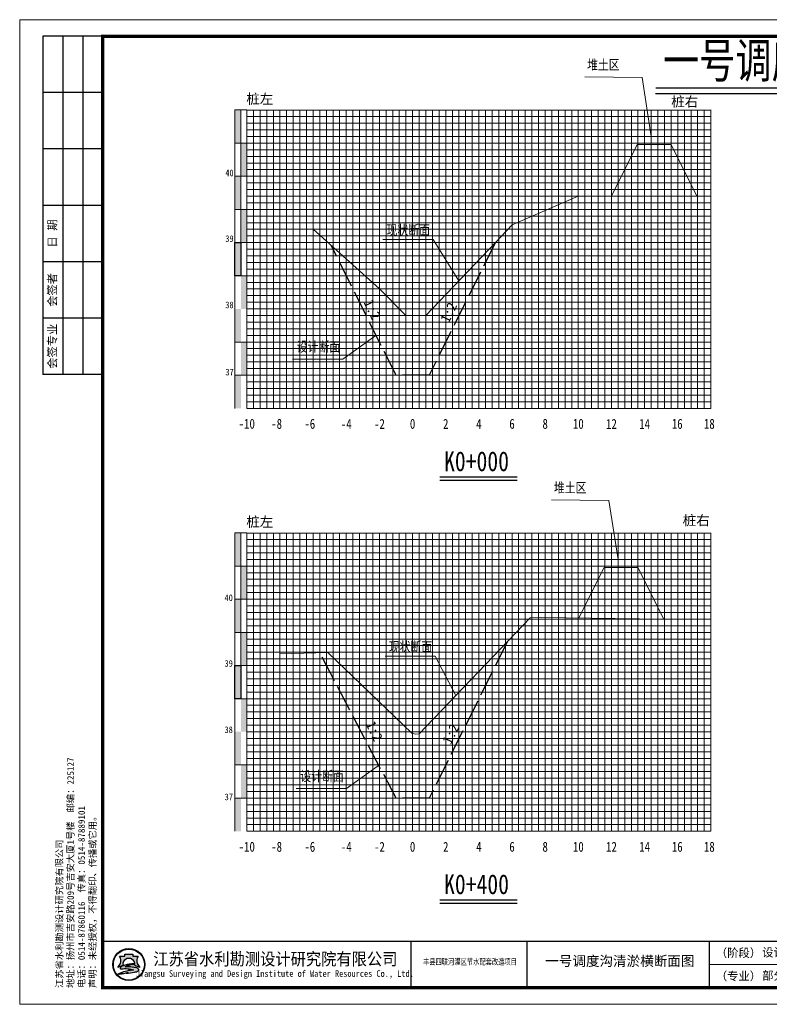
# Model space of a CAD drawing. Header units: millimetres. Extents: x -1851 to 142262423, y -629789 to 22327943.
# Tile 41 of 69: x 35561 to 35787, y 5522 to 5819. Entities that reach past the tile are written whole.
import ezdxf
from ezdxf.enums import TextEntityAlignment as Align

# ---------------------------------------------------------------- set-up
doc = ezdxf.new("R2010")
doc.units = ezdxf.units.MM
doc.linetypes.add('4415', pattern=[5, 4, -1])
for name, color, linetype, lineweight in [('0.13文字', 3, 'Continuous', 13), ('2', 61, 'Continuous', 30), ('3', 8, 'Continuous', 5), ('dmx', 7, 'Continuous', 15)]:
    doc.layers.add(name, color=color, linetype=linetype, lineweight=lineweight)
doc.layers.add('DIMTEX', color=7, linetype='Continuous')
doc.layers.add('断面', color=7, linetype='Continuous')
doc.styles.add('LYJFS', font='times.ttf', dxfattribs={"width": 0.7})
doc.styles.add('STYLE2', font='txt', dxfattribs={"width": 0.8})
doc.styles.add('仿宋', font='FangSong_GB2312.ttf')
doc.styles.add('仿宋体', font='FangSong_GB2312.ttf', dxfattribs={"width": 0.8})
doc.styles.add('宋体', font='txt', dxfattribs={"height": 3.5})
doc.styles.add('等线体', font='simhei.ttf')

# ---------------------------------------------------------------- blocks, each defined once
blk = doc.blocks.new('tk')
h = blk.add_hatch(color=152)
h.dxf.hatch_style = 1
h.paths.add_polyline_path([(6876.364125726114, 854.2295714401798, 1), (6866.686434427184, 854.2295714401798, 1)])
h.paths.add_polyline_path([(6876.201261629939, 854.2295714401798, 1), (6866.84929852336, 854.2295714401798, 1)], flags=16)
h = blk.add_hatch(color=152)
h.dxf.hatch_style = 1
edge = h.paths.add_edge_path()
edge.add_arc((6873.407199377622, 851.8047045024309), 1.461698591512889, 43.31770961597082, 70.37003522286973)
edge.add_arc((6872.0275850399, 847.9366998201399), 5.568375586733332, 70.37003522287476, 84.52854590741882)
edge.add_arc((6871.440752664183, 841.8102204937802), 11.72289597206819, 84.5285459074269, 95.17746754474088)
edge.add_arc((6871.582339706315, 852.1014277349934), 1.831337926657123, 111.7965680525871, 130.9174013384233, ccw=False)
edge.add_arc((6873.47809212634, 847.3608850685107), 6.936886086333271, 98.84274785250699, 111.79656805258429, ccw=False)
edge.add_arc((6874.544451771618, 840.506451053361), 13.873772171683, 95.21036804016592, 98.84274785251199, ccw=False)
edge.add_ellipse((6871.525280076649, 854.5219636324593), major_axis=(-1.773815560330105, 0), ratio=0.8776980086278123, start_angle=172.6538623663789, end_angle=176.9129867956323)
edge.add_arc((6873.117644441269, 844.1909795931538), 10.24870363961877, 88.99992913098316, 98.52267106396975)
edge.add_arc((6872.724314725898, 846.8157053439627), 7.594670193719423, 98.5226710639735, 116.8491039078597)
edge.add_arc((6869.849912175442, 852.4939579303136), 1.230336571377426, 116.8491039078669, 139.2900683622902)
edge.add_arc((6869.065436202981, 853.1689503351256), 0.1954369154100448, 139.2900683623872, 263.050638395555)
edge.add_arc((6869.248585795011, 854.6715617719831), 1.70916902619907, 263.0506383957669, 272.136251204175)
edge.add_arc((6870.416233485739, 823.3689317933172), 29.61523112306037, 88.46268833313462, 92.13625120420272, ccw=False)
edge.add_arc((6871.07395213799, 847.876297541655), 5.099041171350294, 68.07113774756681, 88.46268833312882, ccw=False)
edge.add_arc((6875.183614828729, 831.3122526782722), 21.4080615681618, 95.91294384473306, 98.79521578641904)
edge.add_arc((6873.816328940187, 840.1492628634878), 12.46590188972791, 98.79521578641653, 117.8496747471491)
edge.add_arc((6932.315236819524, 613.7362839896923), 245.9934265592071, 104.7703900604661, 105.15790668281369, ccw=False)
edge.add_line((6869.600177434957, 851.6009245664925), (6868.796656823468, 851.2750728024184))
edge.add_arc((6890.157828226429, 754.105500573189), 99.48982566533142, 100.90627282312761, 102.39834375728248, ccw=False)
edge.add_line((6871.334059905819, 851.7983414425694), (6870.72346251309, 851.6097564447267))
edge.add_arc((6868.414090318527, 880.2016823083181), 28.68503833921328, 274.6177604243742, 279.6944367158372)
edge.add_arc((6872.474319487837, 856.4344682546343), 4.573507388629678, 279.694436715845, 287.6119267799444)
edge.add_arc((6873.358587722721, 853.648913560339), 1.650966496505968, 287.6119267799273, 311.5140981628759)
edge.add_arc((6874.270477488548, 852.6187205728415), 0.2751610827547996, 311.5140981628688, 403.3177096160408)
edge = h.paths.add_edge_path()
edge.add_arc((6875.946394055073, 855.3665725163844), 2.066422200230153, 138.9741968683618, 204.1180883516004, ccw=False)
edge.add_line((6874.387456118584, 856.7229696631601), (6872.690352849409, 856.7229696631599))
edge.add_line((6872.69035284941, 856.7229696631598), (6872.69035284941, 857.3096342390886))
edge.add_line((6872.69035284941, 857.3096342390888), (6870.360207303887, 857.3096342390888))
edge.add_line((6870.360207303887, 857.3096342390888), (6870.360207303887, 856.7229696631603))
edge.add_line((6870.360207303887, 856.7229696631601), (6868.663104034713, 856.7229696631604))
edge.add_arc((6867.104166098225, 855.3665725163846), 2.066422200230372, -24.118088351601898, 41.0258031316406, ccw=False)
edge.add_arc((6865.567634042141, 856.05447875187), 3.749914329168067, 314.34412131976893, 335.8819116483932, ccw=False)
edge.add_arc((6867.522236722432, 856.4070458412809), 3.106664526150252, 282.3877277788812, 290.1465811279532)
edge.add_arc((6864.457993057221, 864.7594382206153), 12.00340818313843, 290.1465811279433, 296.6495194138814)
edge.add_ellipse((6871.525280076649, 854.5219636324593), major_axis=(-1.773815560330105, 0), ratio=0.8776980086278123, start_angle=176.9129867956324, end_angle=378.37473811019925, ccw=False)
edge.add_ellipse((6871.525280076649, 854.5219636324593), major_axis=(-1.773815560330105, 0), ratio=0.8776980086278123, start_angle=172.653862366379, end_angle=176.9129867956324, ccw=False)
edge.add_ellipse((6871.525280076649, 854.5219636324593), major_axis=(-1.773815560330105, 0), ratio=0.8776980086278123, start_angle=161.6252618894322, end_angle=172.653862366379, ccw=False)
edge.add_arc((6878.592567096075, 864.759438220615), 12.00340818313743, 243.3504805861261, 249.853418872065)
edge.add_arc((6875.528323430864, 856.4070458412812), 3.106664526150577, 249.8534188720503, 257.61227222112)
edge.add_arc((6877.482926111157, 856.05447875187), 3.74991432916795, 204.1180883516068, 225.6558786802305, ccw=False)
at = {"lineweight": 0}
for p, q in [((6838.597780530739, 842.2295714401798), (6838.597780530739, 1139.229571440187)), ((6838.597780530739, 1139.229571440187), (7258.597780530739, 1139.229571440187)), ((7258.597780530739, 1139.229571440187), (7258.597780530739, 842.2295714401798)), ((7253.597780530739, 854.2295714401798), (7046.597780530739, 854.2295714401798)), ((7258.597780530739, 842.2295714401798), (6838.597780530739, 842.2295714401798))]:
    blk.add_line(p, q, dxfattribs=at)
for p, q in [((6863.597780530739, 1134.229571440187), (6845.597780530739, 1134.229571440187)), ((6845.597780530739, 1134.229571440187), (6845.597780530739, 1032.229571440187)), ((6851.597780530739, 1134.229571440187), (6851.597780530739, 1032.229571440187)), ((6857.597780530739, 1134.229571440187), (6857.597780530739, 1032.229571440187)), ((6863.597780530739, 1117.229571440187), (6845.597780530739, 1117.229571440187)), ((6863.597780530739, 1100.229571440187), (6845.597780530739, 1100.229571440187)), ((6863.597780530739, 1083.229571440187), (6845.597780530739, 1083.229571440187)), ((6863.597780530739, 1066.229571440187), (6845.597780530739, 1066.229571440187)), ((6863.597780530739, 1049.229571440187), (6845.597780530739, 1049.229571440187)), ((6863.597780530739, 1032.229571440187), (6845.597780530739, 1032.229571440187)), ((6956.597780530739, 861.2295714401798), (6956.597780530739, 847.2295714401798)), ((6991.597780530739, 861.2295714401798), (6991.597780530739, 847.2295714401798)), ((7046.597780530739, 861.2295714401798), (7046.597780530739, 847.2295714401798)), ((7072.597780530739, 861.2295714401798), (7072.597780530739, 847.2295714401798)), ((7091.597780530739, 861.2295714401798), (7091.597780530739, 847.2295714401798)), ((7110.597780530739, 861.2295714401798), (7110.597780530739, 847.2295714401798)), ((7129.597780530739, 861.2295714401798), (7129.597780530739, 847.2295714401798)), ((7148.597780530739, 861.2295714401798), (7148.597780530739, 847.2295714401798)), ((7167.597780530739, 861.2295714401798), (7167.597780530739, 847.2295714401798)), ((7186.597780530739, 861.2295714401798), (7186.597780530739, 847.2295714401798)), ((7204.597780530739, 861.2295714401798), (7204.597780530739, 847.2295714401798)), ((7221.597780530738, 854.2295714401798), (7221.597780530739, 847.2295714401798))]:
    blk.add_line(p, q)
at = {"lineweight": 0, "const_width": 1}
blk.add_lwpolyline([(6863.597780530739, 1134.229571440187), (7253.597780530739, 1134.229571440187), (7253.597780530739, 847.2295714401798), (6863.597780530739, 847.2295714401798)], close=True, dxfattribs=at)
at = {"lineweight": 0, "const_width": 0.4}
blk.add_lwpolyline([(7253.597780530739, 861.2295714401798), (6863.597780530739, 861.2295714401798)], dxfattribs=at)
at = {"color": 152}
for points in [[(6869.8419023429, 854.0311891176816, -0.02838203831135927), (6868.592243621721, 853.4904639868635, -0.03386732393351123), (6868.188697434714, 853.3727099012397, 0.09425397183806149), (6868.990200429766, 854.5221939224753, 0.2921547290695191), (6868.663104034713, 856.7229696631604), (6870.360207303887, 856.7229696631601), (6870.360207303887, 857.3096342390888), (6872.69035284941, 857.3096342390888), (6872.69035284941, 856.7229696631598), (6874.387456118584, 856.7229696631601, 0.29215472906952), (6874.06035972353, 854.5221939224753, 0.09425397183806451), (6874.861862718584, 853.3727099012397, -0.03386732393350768), (6874.458316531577, 853.4904639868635, -0.02838203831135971), (6873.208657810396, 854.0311891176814)], [(6873.296521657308, 854.4381220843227, 0.04157472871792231), (6871.598778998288, 854.3265098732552, 0.08013502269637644), (6869.294240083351, 853.5916630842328, 0.09823132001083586), (6868.917290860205, 853.2964201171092, 0.599439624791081), (6869.041789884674, 852.9749492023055, 0.03966424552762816), (6869.312296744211, 852.9635806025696, -0.01603031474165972), (6871.210748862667, 852.9735033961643, -0.08921046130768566), (6872.978215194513, 852.6064141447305, 0.01257694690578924), (6871.910251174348, 852.4685801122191, 0.08333285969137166), (6867.992840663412, 851.171317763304, -0.001690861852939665), (6869.600177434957, 851.6009245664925), (6868.796656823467, 851.275072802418, -0.006510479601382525), (6871.334059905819, 851.7983414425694), (6870.72346251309, 851.6097564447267, 0.02215480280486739), (6873.244469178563, 851.9262713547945, 0.03456031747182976), (6873.858117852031, 852.0753316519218, 0.1046726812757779), (6874.452855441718, 852.4126819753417, 0.4234638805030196), (6874.470673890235, 852.8074929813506, 0.1185893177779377), (6873.898248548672, 853.1814519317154, 0.06185687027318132), (6872.558528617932, 853.479704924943, 0.04649815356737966), (6870.382867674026, 853.4852866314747, -0.08362449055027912), (6870.902341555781, 853.8018397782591, -0.05658197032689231), (6872.411732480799, 854.2153190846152, -0.01585057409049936), (6873.284535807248, 854.3228965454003)]]:
    blk.add_lwpolyline(points, format="xyb", dxfattribs=at)
for radius in [4.838845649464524, 4.675981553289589]:
    blk.add_circle((6871.525280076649, 854.2295714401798), radius, dxfattribs=at)
blk.add_arc((6873.478092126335, 847.3608850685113), 6.936886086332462, 98.84274785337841, 111.7965680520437, dxfattribs=at)
for start_param, end_param in [(2.820892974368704, 6.603884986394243), (3.013378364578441, 3.087714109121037)]:
    blk.add_ellipse((6871.525280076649, 854.5219636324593), major_axis=(-1.773815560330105, 0), ratio=0.8776980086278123, start_param=start_param, end_param=end_param, dxfattribs=at)
at = {"style": '宋体'}
for s, height, width, p in [('江苏省水利勘测设计研究院有限公司', 3.75, 0.9, (6915.725099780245, 855.9804173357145)), ('丰县四联河灌区节水配套改造项目', 1.8, 0.75, (6974.43168055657, 855.1042281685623)), ('Jiangsu Surveying and Design Institute of Water Resources Co., Ltd.', 2, 0.8, (6915.552971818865, 851.2429752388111))]:
    blk.add_text(s, height=height, dxfattribs=dict(at, width=width)).set_placement(p, align=Align.MIDDLE)
at = {"style": 'LYJFS'}
for s, p in [('（阶段）', (7055.431710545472, 857.7295714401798)), ('（专业）', (7055.431710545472, 850.7295714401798))]:
    blk.add_text(s, height=2.5, dxfattribs=at).set_placement(p, align=Align.MIDDLE_CENTER)
at = {"style": '仿宋'}
blk.add_text('2018.01', height=2.5, dxfattribs=at).set_placement((7195.597780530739, 850.7295714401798), align=Align.MIDDLE)
at = {"rotation": 90}
for s, insert, char_height, attachment_point, style in [('日 期', (6848.597780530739, 1074.729571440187), 2.5, 5, '宋体'), ('会签者', (6848.597780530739, 1057.729571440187), 2.5, 5, '宋体'), ('会签专业', (6848.597780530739, 1040.729571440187), 2.5, 5, '宋体'), ('江苏省水利勘测设计研究院有限公司\\P地址：扬州市吉安路209号吉安大厦1号楼  邮编：225127\\P电话：0514-87860116  传真：0514-87889101\\P声明：未经授权，不得翻印、传播或它用。', (6861.892912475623, 847.1478961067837), 2, 7, '仿宋')]:
    blk.add_mtext(s, dxfattribs=dict(at, insert=insert, char_height=char_height, attachment_point=attachment_point, style=style))
at = {"char_height": 2.5, "attachment_point": 5, "style": '宋体'}
for s, insert in [('设计', (7065.999934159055, 857.7295714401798)), ('批 准', (7082.097780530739, 857.7295714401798)), ('核 定', (7101.035280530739, 857.701793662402)), ('审 查', (7120.028336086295, 857.702857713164)), ('校 核', (7139.063058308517, 857.7728530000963)), ('设 计', (7158.070002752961, 857.8229020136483)), ('制 图', (7177.014447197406, 857.7074956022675)), ('日 期', (7195.597780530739, 857.7295714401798)), ('甲级设计证书编号A132012666', (7229.097780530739, 857.7295714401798)), ('部分', (7065.999934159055, 850.7295714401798)), ('图 号', (7213.097780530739, 850.7295714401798))]:
    blk.add_mtext(s, dxfattribs=dict(at, insert=insert))

msp = doc.modelspace()

# ---------------------------------------------------------------- hatches: boundary and pattern name
at = {"linetype": 'Continuous'}
for points in [[(35625.80106367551, 5791.796308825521), (35627.60106367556, 5791.796308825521), (35627.60106367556, 5781.796308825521), (35625.80106367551, 5781.796308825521)], [(35627.60106367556, 5781.796308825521), (35629.40106367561, 5781.796308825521), (35629.40106367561, 5771.796308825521), (35627.60106367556, 5771.796308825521)], [(35625.80106367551, 5771.796308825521), (35627.60106367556, 5771.796308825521), (35627.60106367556, 5761.796308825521), (35625.80106367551, 5761.796308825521)], [(35627.60106367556, 5761.796308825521), (35629.40106367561, 5761.796308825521), (35629.40106367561, 5751.796308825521), (35627.60106367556, 5751.796308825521)], [(35625.80106367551, 5751.796308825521), (35627.60106367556, 5751.796308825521), (35627.60106367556, 5741.796308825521), (35625.80106367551, 5741.796308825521)], [(35627.60106367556, 5741.796308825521), (35629.40106367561, 5741.796308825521), (35629.40106367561, 5731.796308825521), (35627.60106367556, 5731.796308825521)], [(35625.80106367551, 5731.796308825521), (35627.60106367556, 5731.796308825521), (35627.60106367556, 5721.796308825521), (35625.80106367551, 5721.796308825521)], [(35627.60742442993, 5721.821033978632), (35629.40742442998, 5721.821033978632), (35629.40742442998, 5711.821033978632), (35627.60742442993, 5711.821033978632)], [(35625.80106367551, 5711.792244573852), (35627.60106367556, 5711.792244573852), (35627.60106367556, 5701.792244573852), (35625.80106367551, 5701.792244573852)], [(35625.80106367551, 5664.216308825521), (35627.60106367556, 5664.216308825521), (35627.60106367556, 5654.216308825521), (35625.80106367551, 5654.216308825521)], [(35627.60106367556, 5654.216308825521), (35629.40106367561, 5654.216308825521), (35629.40106367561, 5644.216308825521), (35627.60106367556, 5644.216308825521)], [(35625.80106367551, 5644.216308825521), (35627.60106367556, 5644.216308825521), (35627.60106367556, 5634.216308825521), (35625.80106367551, 5634.216308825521)], [(35627.60106367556, 5634.216308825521), (35629.40106367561, 5634.216308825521), (35629.40106367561, 5624.216308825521), (35627.60106367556, 5624.216308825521)], [(35625.80106367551, 5624.216308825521), (35627.60106367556, 5624.216308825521), (35627.60106367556, 5614.216308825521), (35625.80106367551, 5614.216308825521)], [(35627.60106367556, 5614.216308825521), (35629.40106367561, 5614.216308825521), (35629.40106367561, 5604.216308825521), (35627.60106367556, 5604.216308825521)], [(35625.80106367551, 5604.216308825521), (35627.60106367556, 5604.216308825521), (35627.60106367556, 5594.216308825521), (35625.80106367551, 5594.216308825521)], [(35627.60742442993, 5594.241033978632), (35629.40742442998, 5594.241033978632), (35629.40742442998, 5584.241033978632), (35627.60742442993, 5584.241033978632)], [(35625.80106367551, 5584.212244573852), (35627.60106367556, 5584.212244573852), (35627.60106367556, 5574.212244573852), (35625.80106367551, 5574.212244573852)]]:
    msp.add_hatch(color=7, dxfattribs=at).paths.add_polyline_path(points)

# ---------------------------------------------------------------- linework, layer by layer
at = {"linetype": 'Continuous', "lineweight": 20, "flags": 128}
for points in [[(35751.40106367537, 5783.796308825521), (35748.61585341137, 5801.611140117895), (35731.34432808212, 5801.783947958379)], [(35693.40106367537, 5740.272499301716), (35685.56679776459, 5752.747648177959), (35670.41540808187, 5752.721335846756)], [(35668.30743464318, 5723.729745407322), (35658.37697209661, 5716.669910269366), (35643.22558241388, 5716.643597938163)], [(35741.40106367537, 5656.216308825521), (35738.61585341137, 5674.031140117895), (35721.34432808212, 5674.203947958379)], [(35692.40106367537, 5615.216308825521), (35686.26329857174, 5627.037450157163), (35671.11190888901, 5627.01113782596)], [(35669.40106367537, 5594.216308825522), (35659.4706011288, 5587.156473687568), (35644.31921144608, 5587.130161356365)]]:
    msp.add_lwpolyline(points, dxfattribs=at)
at = {"linetype": 'Continuous', "flags": 128}
for points in [[(35625.80106367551, 5751.796308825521), (35627.60106367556, 5751.796308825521), (35627.60106367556, 5741.796308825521), (35625.80106367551, 5741.796308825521)], [(35625.80106367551, 5624.216308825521), (35627.60106367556, 5624.216308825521), (35627.60106367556, 5614.216308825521), (35625.80106367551, 5614.216308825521)]]:
    msp.add_lwpolyline(points, close=True, dxfattribs=at)
at = {"color": 1, "linetype": '4415', "lineweight": 30, "ltscale": 2}
for points in [[(35704.40106367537, 5751.796308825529), (35684.40106367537, 5711.796308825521), (35674.40106367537, 5711.796308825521), (35654.85560912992, 5750.887217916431)], [(35707.98259453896, 5631.379370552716), (35684.40106367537, 5584.216308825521), (35674.40106367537, 5584.216308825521), (35651.40106367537, 5628.052787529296)]]:
    msp.add_lwpolyline(points, dxfattribs=at)
at = {"layer": '2', "color": 7, "lineweight": 15}
for points in [[(35629.40106367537, 5791.730208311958), (35769.40106367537, 5791.730208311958)], [(35639.40106367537, 5791.796308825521), (35639.40106367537, 5701.796308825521)], [(35649.40106367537, 5791.796308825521), (35649.40106367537, 5701.796308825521)], [(35659.40106367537, 5791.796308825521), (35659.40106367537, 5701.796308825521)], [(35669.40106367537, 5791.796308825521), (35669.40106367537, 5701.796308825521)], [(35689.40106367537, 5791.796308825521), (35689.40106367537, 5701.796308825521)], [(35699.40106367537, 5791.796308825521), (35699.40106367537, 5701.796308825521)], [(35709.40106367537, 5791.796308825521), (35709.40106367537, 5701.796308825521)], [(35719.40106367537, 5791.796308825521), (35719.40106367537, 5701.796308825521)], [(35729.40106367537, 5791.796308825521), (35729.40106367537, 5701.796308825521)], [(35739.40106367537, 5791.796308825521), (35739.40106367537, 5701.796308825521)], [(35749.40106367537, 5791.796308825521), (35749.40106367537, 5701.796308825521)], [(35759.40106367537, 5791.796308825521), (35759.40106367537, 5701.796308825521)], [(35769.40106367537, 5791.796308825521), (35769.40106367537, 5701.796308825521)], [(35629.40106367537, 5781.796308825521), (35769.40106367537, 5781.796308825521)], [(35629.40106367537, 5771.796308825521), (35769.40106367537, 5771.796308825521)], [(35629.40106367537, 5761.796308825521), (35769.40106367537, 5761.796308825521)], [(35629.40106367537, 5751.796308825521), (35769.40106367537, 5751.796308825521)], [(35629.40106367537, 5731.796308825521), (35769.40106367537, 5731.796308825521)], [(35629.40106367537, 5701.796308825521), (35769.40106367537, 5701.796308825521)], [(35629.40106367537, 5664.150208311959), (35769.40106367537, 5664.150208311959)], [(35639.40106367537, 5664.216308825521), (35639.40106367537, 5574.216308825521)], [(35649.40106367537, 5664.216308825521), (35649.40106367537, 5574.216308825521)], [(35659.40106367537, 5664.216308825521), (35659.40106367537, 5574.216308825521)], [(35669.40106367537, 5664.216308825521), (35669.40106367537, 5574.216308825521)], [(35689.40106367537, 5664.216308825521), (35689.40106367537, 5574.216308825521)], [(35699.40106367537, 5664.216308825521), (35699.40106367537, 5574.216308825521)], [(35709.40106367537, 5664.216308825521), (35709.40106367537, 5574.216308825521)], [(35719.40106367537, 5664.216308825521), (35719.40106367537, 5574.216308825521)], [(35729.40106367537, 5664.216308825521), (35729.40106367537, 5574.216308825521)], [(35739.40106367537, 5664.216308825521), (35739.40106367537, 5574.216308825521)], [(35749.40106367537, 5664.216308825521), (35749.40106367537, 5574.216308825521)], [(35759.40106367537, 5664.216308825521), (35759.40106367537, 5574.216308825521)], [(35769.40106367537, 5664.216308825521), (35769.40106367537, 5574.216308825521)], [(35629.40106367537, 5654.216308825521), (35769.40106367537, 5654.216308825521)], [(35629.40106367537, 5644.216308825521), (35769.40106367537, 5644.216308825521)], [(35629.40106367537, 5634.216308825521), (35769.40106367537, 5634.216308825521)], [(35629.40106367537, 5624.216308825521), (35769.40106367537, 5624.216308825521)], [(35629.40106367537, 5604.216308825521), (35769.40106367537, 5604.216308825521)], [(35629.40106367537, 5574.216308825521), (35769.40106367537, 5574.216308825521)]]:
    msp.add_lwpolyline(points, dxfattribs=at)
at = {"layer": '2', "color": 3, "lineweight": 15}
for points in [[(35679.40106367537, 5791.796308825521), (35679.40106367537, 5701.796308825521)], [(35679.40106367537, 5664.216308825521), (35679.40106367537, 5574.216308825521)]]:
    msp.add_lwpolyline(points, dxfattribs=at)
at = {"layer": '2', "color": 7, "lineweight": 15, "flags": 128}
for points in [[(35629.40106367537, 5741.796308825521), (35769.40106367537, 5741.796308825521)], [(35629.40106367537, 5614.216308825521), (35769.40106367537, 5614.216308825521)]]:
    msp.add_lwpolyline(points, dxfattribs=at)
at = {"layer": '2', "color": 0, "lineweight": 15}
for points in [[(35629.40106367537, 5721.796308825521), (35769.40106367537, 5721.796308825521)], [(35629.40106367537, 5711.796308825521), (35769.40106367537, 5711.796308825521)], [(35629.40106367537, 5594.216308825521), (35769.40106367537, 5594.216308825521)], [(35629.40106367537, 5584.216308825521), (35769.40106367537, 5584.216308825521)]]:
    msp.add_lwpolyline(points, dxfattribs=at)
at = {"layer": '3', "lineweight": 5}
for points in [[(35631.40106367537, 5791.796308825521), (35631.40106367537, 5701.796308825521)], [(35633.40106367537, 5791.796308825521), (35633.40106367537, 5701.796308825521)], [(35635.40106367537, 5791.796308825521), (35635.40106367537, 5701.796308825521)], [(35637.40106367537, 5791.796308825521), (35637.40106367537, 5701.796308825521)], [(35641.40106367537, 5791.796308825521), (35641.40106367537, 5701.796308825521)], [(35643.40106367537, 5791.796308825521), (35643.40106367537, 5701.796308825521)], [(35645.40106367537, 5791.796308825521), (35645.40106367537, 5701.796308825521)], [(35647.40106367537, 5791.796308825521), (35647.40106367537, 5701.796308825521)], [(35651.40106367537, 5791.796308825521), (35651.40106367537, 5701.796308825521)], [(35653.40106367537, 5791.796308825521), (35653.40106367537, 5701.796308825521)], [(35655.40106367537, 5791.796308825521), (35655.40106367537, 5701.796308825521)], [(35657.40106367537, 5791.796308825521), (35657.40106367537, 5701.796308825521)], [(35661.40106367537, 5791.796308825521), (35661.40106367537, 5701.796308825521)], [(35663.40106367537, 5791.796308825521), (35663.40106367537, 5701.796308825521)], [(35665.40106367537, 5791.796308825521), (35665.40106367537, 5701.796308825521)], [(35667.40106367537, 5791.796308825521), (35667.40106367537, 5701.796308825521)], [(35671.40106367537, 5791.796308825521), (35671.40106367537, 5701.796308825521)], [(35673.40106367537, 5791.796308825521), (35673.40106367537, 5701.796308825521)], [(35675.40106367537, 5791.796308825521), (35675.40106367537, 5701.796308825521)], [(35677.40106367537, 5791.796308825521), (35677.40106367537, 5701.796308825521)], [(35681.40106367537, 5791.796308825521), (35681.40106367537, 5701.796308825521)], [(35683.40106367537, 5791.796308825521), (35683.40106367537, 5701.796308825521)], [(35685.40106367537, 5791.796308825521), (35685.40106367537, 5701.796308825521)], [(35687.40106367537, 5791.796308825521), (35687.40106367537, 5701.796308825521)], [(35691.40106367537, 5791.796308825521), (35691.40106367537, 5701.796308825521)], [(35693.40106367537, 5791.796308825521), (35693.40106367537, 5701.796308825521)], [(35695.40106367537, 5791.796308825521), (35695.40106367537, 5701.796308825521)], [(35697.40106367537, 5791.796308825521), (35697.40106367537, 5701.796308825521)], [(35701.40106367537, 5791.796308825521), (35701.40106367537, 5701.796308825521)], [(35703.40106367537, 5791.796308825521), (35703.40106367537, 5701.796308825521)], [(35705.40106367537, 5791.796308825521), (35705.40106367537, 5701.796308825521)], [(35707.40106367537, 5791.796308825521), (35707.40106367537, 5701.796308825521)], [(35711.40106367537, 5791.796308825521), (35711.40106367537, 5701.796308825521)], [(35713.40106367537, 5791.796308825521), (35713.40106367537, 5701.796308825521)], [(35715.40106367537, 5791.796308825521), (35715.40106367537, 5701.796308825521)], [(35717.40106367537, 5791.796308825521), (35717.40106367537, 5701.796308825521)], [(35721.40106367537, 5791.796308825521), (35721.40106367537, 5701.796308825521)], [(35723.40106367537, 5791.796308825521), (35723.40106367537, 5701.796308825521)], [(35725.40106367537, 5791.796308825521), (35725.40106367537, 5701.796308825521)], [(35727.40106367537, 5791.796308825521), (35727.40106367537, 5701.796308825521)], [(35731.40106367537, 5791.796308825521), (35731.40106367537, 5701.796308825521)], [(35733.40106367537, 5791.796308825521), (35733.40106367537, 5701.796308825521)], [(35735.40106367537, 5791.796308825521), (35735.40106367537, 5701.796308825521)], [(35737.40106367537, 5791.796308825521), (35737.40106367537, 5701.796308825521)], [(35741.40106367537, 5791.796308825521), (35741.40106367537, 5701.796308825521)], [(35743.40106367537, 5791.796308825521), (35743.40106367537, 5701.796308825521)], [(35745.40106367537, 5791.796308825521), (35745.40106367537, 5701.796308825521)], [(35747.40106367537, 5791.796308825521), (35747.40106367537, 5701.796308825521)], [(35751.40106367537, 5791.796308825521), (35751.40106367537, 5701.796308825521)], [(35753.40106367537, 5791.796308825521), (35753.40106367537, 5701.796308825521)], [(35755.40106367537, 5791.796308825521), (35755.40106367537, 5701.796308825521)], [(35757.40106367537, 5791.796308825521), (35757.40106367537, 5701.796308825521)], [(35761.40106367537, 5791.796308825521), (35761.40106367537, 5701.796308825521)], [(35763.40106367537, 5791.796308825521), (35763.40106367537, 5701.796308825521)], [(35765.40106367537, 5791.796308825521), (35765.40106367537, 5701.796308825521)], [(35767.40106367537, 5791.796308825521), (35767.40106367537, 5701.796308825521)], [(35629.40106367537, 5789.796308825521), (35769.40106367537, 5789.796308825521)], [(35629.40106367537, 5787.796308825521), (35769.40106367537, 5787.796308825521)], [(35629.40106367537, 5785.796308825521), (35769.40106367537, 5785.796308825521)], [(35629.40106367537, 5783.796308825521), (35769.40106367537, 5783.796308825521)], [(35629.40106367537, 5779.796308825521), (35769.40106367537, 5779.796308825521)], [(35629.40106367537, 5777.796308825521), (35769.40106367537, 5777.796308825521)], [(35629.40106367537, 5775.796308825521), (35769.40106367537, 5775.796308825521)], [(35629.40106367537, 5773.796308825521), (35769.40106367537, 5773.796308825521)], [(35629.40106367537, 5769.796308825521), (35769.40106367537, 5769.796308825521)], [(35629.40106367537, 5767.796308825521), (35769.40106367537, 5767.796308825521)], [(35629.40106367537, 5765.796308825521), (35769.40106367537, 5765.796308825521)], [(35629.40106367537, 5763.796308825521), (35769.40106367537, 5763.796308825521)], [(35629.40106367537, 5759.796308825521), (35769.40106367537, 5759.796308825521)], [(35629.40106367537, 5757.796308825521), (35769.40106367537, 5757.796308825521)], [(35629.40106367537, 5755.796308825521), (35769.40106367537, 5755.796308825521)], [(35629.40106367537, 5753.796308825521), (35769.40106367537, 5753.796308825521)], [(35629.40106367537, 5749.796308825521), (35769.40106367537, 5749.796308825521)], [(35629.40106367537, 5747.796308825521), (35769.40106367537, 5747.796308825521)], [(35629.40106367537, 5745.796308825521), (35769.40106367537, 5745.796308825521)], [(35629.40106367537, 5743.796308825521), (35769.40106367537, 5743.796308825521)], [(35629.40106367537, 5739.796308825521), (35769.40106367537, 5739.796308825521)], [(35629.40106367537, 5737.796308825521), (35769.40106367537, 5737.796308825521)], [(35629.40106367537, 5735.796308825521), (35769.40106367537, 5735.796308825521)], [(35629.40106367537, 5733.796308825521), (35769.40106367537, 5733.796308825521)], [(35629.40106367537, 5729.796308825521), (35769.40106367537, 5729.796308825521)], [(35629.40106367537, 5727.796308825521), (35769.40106367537, 5727.796308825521)], [(35629.40106367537, 5725.796308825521), (35769.40106367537, 5725.796308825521)], [(35629.40106367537, 5723.796308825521), (35769.40106367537, 5723.796308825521)], [(35629.40106367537, 5719.796308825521), (35769.40106367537, 5719.796308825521)], [(35629.40106367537, 5717.796308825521), (35769.40106367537, 5717.796308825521)], [(35629.40106367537, 5715.796308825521), (35769.40106367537, 5715.796308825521)], [(35629.40106367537, 5713.796308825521), (35769.40106367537, 5713.796308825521)], [(35629.40106367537, 5709.796308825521), (35769.40106367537, 5709.796308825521)], [(35629.40106367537, 5707.796308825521), (35769.40106367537, 5707.796308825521)], [(35629.40106367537, 5705.796308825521), (35769.40106367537, 5705.796308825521)], [(35629.40106367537, 5703.796308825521), (35769.40106367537, 5703.796308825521)], [(35631.40106367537, 5664.216308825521), (35631.40106367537, 5574.216308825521)], [(35633.40106367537, 5664.216308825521), (35633.40106367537, 5574.216308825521)], [(35635.40106367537, 5664.216308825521), (35635.40106367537, 5574.216308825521)], [(35637.40106367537, 5664.216308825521), (35637.40106367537, 5574.216308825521)], [(35641.40106367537, 5664.216308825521), (35641.40106367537, 5574.216308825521)], [(35643.40106367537, 5664.216308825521), (35643.40106367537, 5574.216308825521)], [(35645.40106367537, 5664.216308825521), (35645.40106367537, 5574.216308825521)], [(35647.40106367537, 5664.216308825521), (35647.40106367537, 5574.216308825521)], [(35651.40106367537, 5664.216308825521), (35651.40106367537, 5574.216308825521)], [(35653.40106367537, 5664.216308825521), (35653.40106367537, 5574.216308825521)], [(35655.40106367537, 5664.216308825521), (35655.40106367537, 5574.216308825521)], [(35657.40106367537, 5664.216308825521), (35657.40106367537, 5574.216308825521)], [(35661.40106367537, 5664.216308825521), (35661.40106367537, 5574.216308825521)], [(35663.40106367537, 5664.216308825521), (35663.40106367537, 5574.216308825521)], [(35665.40106367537, 5664.216308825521), (35665.40106367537, 5574.216308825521)], [(35667.40106367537, 5664.216308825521), (35667.40106367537, 5574.216308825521)], [(35671.40106367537, 5664.216308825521), (35671.40106367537, 5574.216308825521)], [(35673.40106367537, 5664.216308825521), (35673.40106367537, 5574.216308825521)], [(35675.40106367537, 5664.216308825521), (35675.40106367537, 5574.216308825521)], [(35677.40106367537, 5664.216308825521), (35677.40106367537, 5574.216308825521)], [(35681.40106367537, 5664.216308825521), (35681.40106367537, 5574.216308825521)], [(35683.40106367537, 5664.216308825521), (35683.40106367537, 5574.216308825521)], [(35685.40106367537, 5664.216308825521), (35685.40106367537, 5574.216308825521)], [(35687.40106367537, 5664.216308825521), (35687.40106367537, 5574.216308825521)], [(35691.40106367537, 5664.216308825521), (35691.40106367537, 5574.216308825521)], [(35693.40106367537, 5664.216308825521), (35693.40106367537, 5574.216308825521)], [(35695.40106367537, 5664.216308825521), (35695.40106367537, 5574.216308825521)], [(35697.40106367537, 5664.216308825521), (35697.40106367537, 5574.216308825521)], [(35701.40106367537, 5664.216308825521), (35701.40106367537, 5574.216308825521)], [(35703.40106367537, 5664.216308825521), (35703.40106367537, 5574.216308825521)], [(35705.40106367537, 5664.216308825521), (35705.40106367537, 5574.216308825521)], [(35707.40106367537, 5664.216308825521), (35707.40106367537, 5574.216308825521)], [(35711.40106367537, 5664.216308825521), (35711.40106367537, 5574.216308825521)], [(35713.40106367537, 5664.216308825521), (35713.40106367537, 5574.216308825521)], [(35715.40106367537, 5664.216308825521), (35715.40106367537, 5574.216308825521)], [(35717.40106367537, 5664.216308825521), (35717.40106367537, 5574.216308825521)], [(35721.40106367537, 5664.216308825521), (35721.40106367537, 5574.216308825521)], [(35723.40106367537, 5664.216308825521), (35723.40106367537, 5574.216308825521)], [(35725.40106367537, 5664.216308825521), (35725.40106367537, 5574.216308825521)], [(35727.40106367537, 5664.216308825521), (35727.40106367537, 5574.216308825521)], [(35731.40106367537, 5664.216308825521), (35731.40106367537, 5574.216308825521)], [(35733.40106367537, 5664.216308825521), (35733.40106367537, 5574.216308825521)], [(35735.40106367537, 5664.216308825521), (35735.40106367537, 5574.216308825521)], [(35737.40106367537, 5664.216308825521), (35737.40106367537, 5574.216308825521)], [(35741.40106367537, 5664.216308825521), (35741.40106367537, 5574.216308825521)], [(35743.40106367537, 5664.216308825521), (35743.40106367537, 5574.216308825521)], [(35745.40106367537, 5664.216308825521), (35745.40106367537, 5574.216308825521)], [(35747.40106367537, 5664.216308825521), (35747.40106367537, 5574.216308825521)], [(35751.40106367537, 5664.216308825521), (35751.40106367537, 5574.216308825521)], [(35753.40106367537, 5664.216308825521), (35753.40106367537, 5574.216308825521)], [(35755.40106367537, 5664.216308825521), (35755.40106367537, 5574.216308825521)], [(35757.40106367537, 5664.216308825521), (35757.40106367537, 5574.216308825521)], [(35761.40106367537, 5664.216308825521), (35761.40106367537, 5574.216308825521)], [(35763.40106367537, 5664.216308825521), (35763.40106367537, 5574.216308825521)], [(35765.40106367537, 5664.216308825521), (35765.40106367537, 5574.216308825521)], [(35767.40106367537, 5664.216308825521), (35767.40106367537, 5574.216308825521)], [(35629.40106367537, 5662.216308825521), (35769.40106367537, 5662.216308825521)], [(35629.40106367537, 5660.216308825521), (35769.40106367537, 5660.216308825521)], [(35629.40106367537, 5658.216308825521), (35769.40106367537, 5658.216308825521)], [(35629.40106367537, 5656.216308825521), (35769.40106367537, 5656.216308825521)], [(35629.40106367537, 5652.216308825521), (35769.40106367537, 5652.216308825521)], [(35629.40106367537, 5650.216308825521), (35769.40106367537, 5650.216308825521)], [(35629.40106367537, 5648.216308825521), (35769.40106367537, 5648.216308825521)], [(35629.40106367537, 5646.216308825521), (35769.40106367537, 5646.216308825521)], [(35629.40106367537, 5642.216308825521), (35769.40106367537, 5642.216308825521)], [(35629.40106367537, 5640.216308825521), (35769.40106367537, 5640.216308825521)], [(35629.40106367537, 5638.216308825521), (35769.40106367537, 5638.216308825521)], [(35629.40106367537, 5636.216308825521), (35769.40106367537, 5636.216308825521)], [(35629.40106367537, 5632.216308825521), (35769.40106367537, 5632.216308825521)], [(35629.40106367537, 5630.216308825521), (35769.40106367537, 5630.216308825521)], [(35629.40106367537, 5628.216308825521), (35769.40106367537, 5628.216308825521)], [(35629.40106367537, 5626.216308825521), (35769.40106367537, 5626.216308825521)], [(35629.40106367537, 5622.216308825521), (35769.40106367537, 5622.216308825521)], [(35629.40106367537, 5620.216308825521), (35769.40106367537, 5620.216308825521)], [(35629.40106367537, 5618.216308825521), (35769.40106367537, 5618.216308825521)], [(35629.40106367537, 5616.216308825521), (35769.40106367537, 5616.216308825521)], [(35629.40106367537, 5612.216308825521), (35769.40106367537, 5612.216308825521)], [(35629.40106367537, 5610.216308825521), (35769.40106367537, 5610.216308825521)], [(35629.40106367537, 5608.216308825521), (35769.40106367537, 5608.216308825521)], [(35629.40106367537, 5606.216308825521), (35769.40106367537, 5606.216308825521)], [(35629.40106367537, 5602.216308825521), (35769.40106367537, 5602.216308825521)], [(35629.40106367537, 5600.216308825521), (35769.40106367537, 5600.216308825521)], [(35629.40106367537, 5598.216308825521), (35769.40106367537, 5598.216308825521)], [(35629.40106367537, 5596.216308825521), (35769.40106367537, 5596.216308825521)], [(35629.40106367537, 5592.216308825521), (35769.40106367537, 5592.216308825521)], [(35629.40106367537, 5590.216308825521), (35769.40106367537, 5590.216308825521)], [(35629.40106367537, 5588.216308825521), (35769.40106367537, 5588.216308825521)], [(35629.40106367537, 5586.216308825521), (35769.40106367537, 5586.216308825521)], [(35629.40106367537, 5582.216308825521), (35769.40106367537, 5582.216308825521)], [(35629.40106367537, 5580.216308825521), (35769.40106367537, 5580.216308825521)], [(35629.40106367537, 5578.216308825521), (35769.40106367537, 5578.216308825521)], [(35629.40106367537, 5576.216308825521), (35769.40106367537, 5576.216308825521)]]:
    msp.add_lwpolyline(points, dxfattribs=at)
at = {"layer": '3', "color": 0, "lineweight": 5}
for points in [[(35625.80106367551, 5721.796308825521), (35769.40106367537, 5721.796308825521)], [(35625.80106367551, 5711.796308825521), (35769.40106367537, 5711.796308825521)], [(35625.80106367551, 5594.216308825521), (35769.40106367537, 5594.216308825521)], [(35625.80106367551, 5584.216308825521), (35769.40106367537, 5584.216308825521)]]:
    msp.add_lwpolyline(points, dxfattribs=at)
at = {"layer": 'DIMTEX', "color": 7, "linetype": 'Continuous'}
for p, q in [((35752.7393243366, 5798.448569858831), (35875.89765037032, 5798.448569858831)), ((35752.70346370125, 5796.764379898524), (35876.34682978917, 5796.764379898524)), ((35687.62729677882, 5680.141584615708), (35710.97238205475, 5680.141584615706)), ((35687.64778857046, 5681.103978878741), (35710.97238205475, 5681.103978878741)), ((35687.62729677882, 5552.561584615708), (35710.97238205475, 5552.561584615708)), ((35687.64778857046, 5553.523978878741), (35710.97238205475, 5553.523978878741))]:
    msp.add_line(p, q, dxfattribs=at)
at = {"layer": 'dmx', "linetype": 'Continuous', "lineweight": 15}
for p, q in [((35747.18252891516, 5781.359239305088), (35739.40106367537, 5765.796308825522)), ((35747.18252891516, 5781.359239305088), (35757.37337832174, 5781.359239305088)), ((35757.37337832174, 5781.359239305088), (35765.15484356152, 5765.796308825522)), ((35729.40106367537, 5765.796308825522), (35765.15484356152, 5765.796308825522)), ((35737.18252891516, 5653.779239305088), (35729.56979846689, 5638.553778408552)), ((35737.18252891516, 5653.779239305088), (35747.37337832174, 5653.779239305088)), ((35747.37337832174, 5653.779239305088), (35755.15484356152, 5638.216308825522)), ((35718.34951871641, 5638.701775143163), (35755.15484356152, 5638.216308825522))]:
    msp.add_line(p, q, dxfattribs=at)
at = {"layer": 'dmx', "linetype": 'Continuous', "lineweight": 15, "flags": 128}
for points in [[(35649.40106367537, 5755.796308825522), (35649.40106367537, 5755.796308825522), (35669.40106367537, 5737.796308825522), (35677.40106367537, 5729.796308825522), (35683.40106367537, 5729.796308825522), (35704.40106367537, 5751.796308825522), (35709.40106367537, 5757.129642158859), (35729.40106367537, 5765.796308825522)], [(35653.81933539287, 5628.114470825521), (35679.16395103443, 5603.805439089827), (35680.25178392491, 5603.497896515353), (35681.40312519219, 5603.623083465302), (35714.89869539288, 5638.601684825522), (35714.82686465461, 5638.748239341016)], [(35714.89869539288, 5638.601684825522), (35719.40106367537, 5638.732274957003)], [(35639.40106367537, 5627.746701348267), (35653.81933539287, 5628.114470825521)]]:
    msp.add_lwpolyline(points, dxfattribs=at)
at = {"layer": '断面', "color": 3, "lineweight": 15}
for points in [[(35629.40106367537, 5791.796308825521), (35625.80106367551, 5791.796308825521)], [(35625.80106367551, 5791.796308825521), (35625.80106367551, 5701.796308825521)], [(35627.60106367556, 5791.796308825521), (35627.60106367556, 5741.796308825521)], [(35629.40106367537, 5791.796308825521), (35629.40106367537, 5701.796308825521)], [(35629.40106367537, 5781.796308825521), (35625.80106367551, 5781.796308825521)], [(35629.40106367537, 5771.796308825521), (35625.80106367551, 5771.796308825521)], [(35629.40106367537, 5761.796308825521), (35625.80106367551, 5761.796308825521)], [(35629.40106367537, 5751.796308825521), (35625.80106367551, 5751.796308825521)], [(35625.80106367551, 5741.796308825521), (35629.40106367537, 5741.796308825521)], [(35629.40106367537, 5664.216308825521), (35625.80106367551, 5664.216308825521)], [(35625.80106367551, 5664.216308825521), (35625.80106367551, 5574.216308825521)], [(35627.60106367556, 5664.216308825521), (35627.60106367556, 5614.216308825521)], [(35629.40106367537, 5664.216308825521), (35629.40106367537, 5574.216308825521)], [(35629.40106367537, 5654.216308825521), (35625.80106367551, 5654.216308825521)], [(35629.40106367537, 5644.216308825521), (35625.80106367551, 5644.216308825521)], [(35629.40106367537, 5634.216308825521), (35625.80106367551, 5634.216308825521)], [(35629.40106367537, 5624.216308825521), (35625.80106367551, 5624.216308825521)], [(35625.80106367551, 5614.216308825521), (35629.40106367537, 5614.216308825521)]]:
    msp.add_lwpolyline(points, dxfattribs=at)
at = {"layer": '断面', "color": 7, "lineweight": 15}
for points in [[(35629.40106367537, 5741.796308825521), (35769.40106367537, 5741.796308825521)], [(35629.40106367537, 5614.216308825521), (35769.40106367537, 5614.216308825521)]]:
    msp.add_lwpolyline(points, dxfattribs=at)

# ---------------------------------------------------------------- block references
at = {"layer": '断面'}
msp.add_blockref('tk', (28722.28328314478, 4679.796737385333), dxfattribs=at)

# ---------------------------------------------------------------- texts
at = {"style": '等线体'}
for s, p in [('桩左', (35629.2278443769, 5793.631758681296)), ('桩右', (35757.41518219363, 5792.8045370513)), ('桩右', (35760.86263929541, 5666.509856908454)), ('桩左', (35629.2278443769, 5666.051758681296))]:
    msp.add_text(s, height=3, dxfattribs=at).set_placement(p)
at = {"linetype": 'Continuous', "char_height": 3, "attachment_point": 1, "style": '仿宋体'}
for s, insert, width in [('堆土区', (35732.03426801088, 5806.93264016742), 18.82471715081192), ('现状断面', (35671.55426251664, 5757.096286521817), 37.93252298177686), ('设计断面', (35644.4496273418, 5721.871493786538), 37.93252298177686), ('堆土区', (35722.03426801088, 5679.35264016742), 18.82471715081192), ('现状断面', (35672.25076332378, 5631.386088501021), 37.93252298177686), ('设计断面', (35645.543256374, 5592.358057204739), 37.93252298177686)]:
    msp.add_mtext(s, dxfattribs=dict(at, insert=insert, width=width))
at = {"layer": '0.13文字', "linetype": 'Continuous', "lineweight": 13, "insert": (35719.4184937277, 5536.592156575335), "char_height": 3, "width": 55.55091040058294, "attachment_point": 1, "style": 'LYJFS'}
msp.add_mtext('{\\fFangSong_GB2312|b0|i0|c134|p49;\\W1;一号调度沟清淤横断面图}', dxfattribs=at)
at = {"layer": 'DIMTEX', "color": 7, "linetype": 'Continuous', "style": 'STYLE2', "width": 0.8}
for s, height, p in [('一号调度沟清淤断面图', 10.5, (35754.92018762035, 5801.468429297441)), ('K0+000', 6, (35688.89399616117, 5682.82961284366)), ('K0+400', 6, (35688.89399616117, 5555.249612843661))]:
    msp.add_text(s, height=height, dxfattribs=at).set_placement(p)
at = {"layer": '断面', "color": 7, "style": '等线体', "width": 0.8}
for s, p in [('40', (35622.91047199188, 5771.195979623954)), ('39', (35622.91047199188, 5751.388687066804)), ('38', (35622.91047199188, 5731.388687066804)), ('37', (35622.945511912, 5711.128261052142)), ('40', (35622.67866415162, 5643.058796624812)), ('39', (35622.67866415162, 5623.251504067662)), ('38', (35622.67866415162, 5603.251504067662)), ('37', (35622.71370407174, 5582.991078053))]:
    msp.add_text(s, height=2, dxfattribs=at).set_placement(p, align=Align.BOTTOM_LEFT)
at = {"layer": '断面', "color": 7, "style": '仿宋体'}
for rotation, p in [(295.6448373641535, (35667.24239630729, 5731.597443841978)), (64.35516263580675, (35690.30574893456, 5730.73541907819)), (295.6448373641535, (35667.86938736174, 5604.432937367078)), (64.35516263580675, (35690.93273998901, 5603.570912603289))]:
    msp.add_text('1:2', height=3, rotation=rotation, dxfattribs=at).set_placement(p, align=Align.MIDDLE)
at = {"layer": '断面', "color": 7, "style": '等线体', "width": 0.8}
for s, p in [('-10', (35629.38517429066, 5697.103502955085)), ('-8', (35638.39096008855, 5697.103502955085)), ('-6', (35648.39096008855, 5697.103502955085)), ('-4', (35659.40106367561, 5697.103502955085)), ('-2', (35669.40106367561, 5697.103502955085)), ('0', (35679.40106367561, 5697.103502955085)), ('2', (35689.40106367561, 5697.103502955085)), ('4', (35699.40106367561, 5697.103502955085)), ('6', (35709.40106367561, 5697.103502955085)), ('8', (35719.40106367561, 5697.103502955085)), ('10', (35729.40106367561, 5697.103502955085)), ('12', (35739.40106367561, 5697.103502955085)), ('14', (35749.40106367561, 5697.103502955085)), ('16', (35759.24071502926, 5697.103502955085)), ('18', (35768.91637717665, 5697.103502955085)), ('-10', (35629.38517429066, 5569.523502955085)), ('-8', (35638.39096008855, 5569.523502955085)), ('-6', (35648.39096008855, 5569.523502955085)), ('-4', (35659.40106367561, 5569.523502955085)), ('-2', (35669.40106367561, 5569.523502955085)), ('0', (35679.40106367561, 5569.523502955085)), ('2', (35689.40106367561, 5569.523502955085)), ('4', (35699.40106367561, 5569.523502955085)), ('6', (35709.40106367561, 5569.523502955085)), ('8', (35719.40106367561, 5569.523502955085)), ('10', (35729.40106367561, 5569.523502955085)), ('12', (35739.40106367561, 5569.523502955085)), ('14', (35749.40106367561, 5569.523502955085)), ('16', (35759.24071502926, 5569.523502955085)), ('18', (35768.91637717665, 5569.523502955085))]:
    msp.add_text(s, height=3, dxfattribs=at).set_placement(p, align=Align.MIDDLE)

doc.saveas('drawing.dxf')
